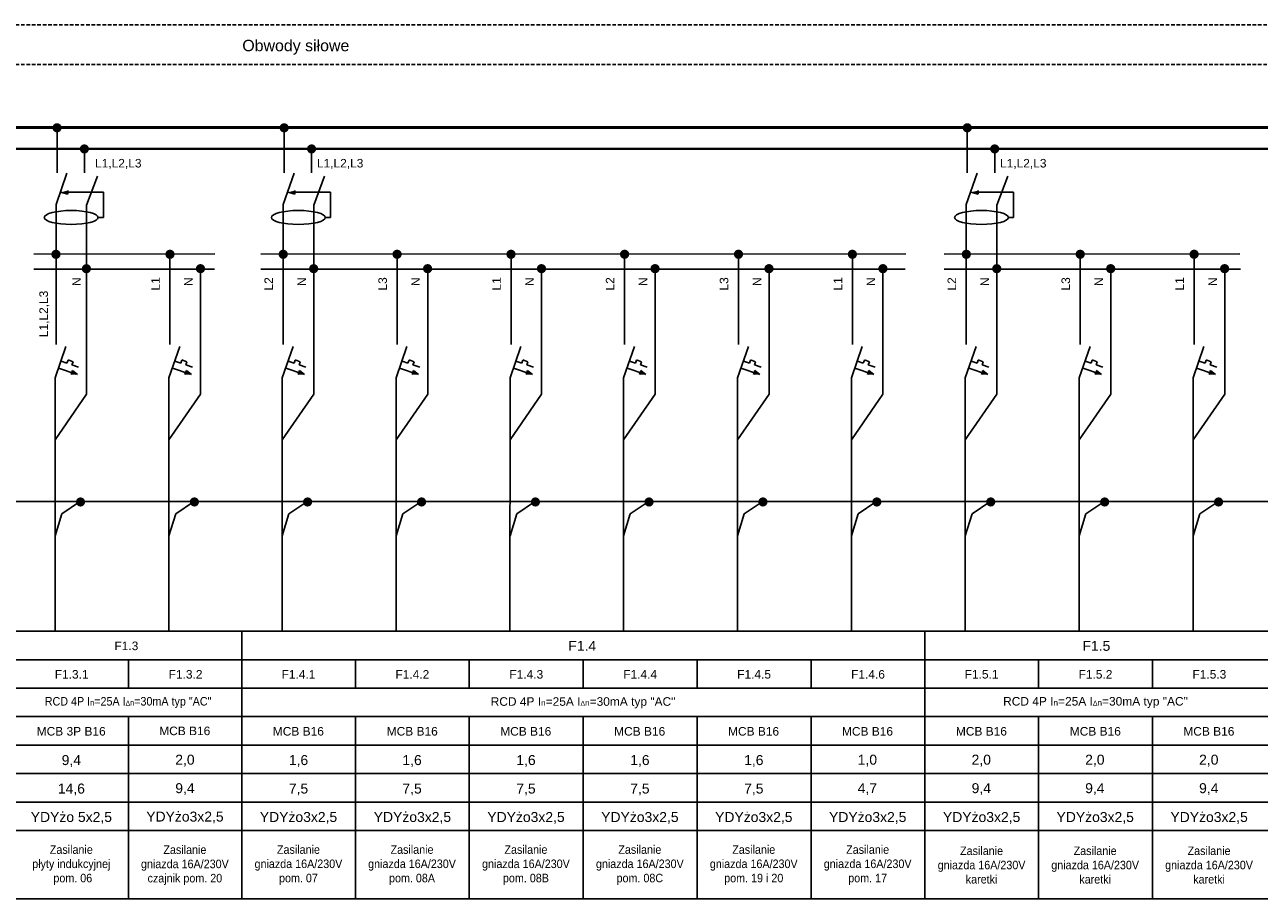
# Model space of a CAD drawing. Header units: millimetres. Extents: x 12 to 1213, y -1133 to 250.
# Tile 9 of 14: x 369 to 585, y -199 to -46. Entities that reach past the tile are written whole.
import ezdxf
from ezdxf.enums import TextEntityAlignment as Align

# ---------------------------------------------------------------- set-up
doc = ezdxf.new("R2010")
doc.units = ezdxf.units.MM
doc.linetypes.add('DASHED2', pattern=[9.525, 6.35, -3.175])
doc.layers.add('Blok', color=7, linetype='Continuous')
doc.layers.add('XE_opisy', color=7, linetype='Continuous')
doc.layers.add('elektryka', color=7, linetype='Continuous', true_color=0x000000)
doc.styles.add('opis_el', font='arial.ttf')
doc.styles.get("Standard").update_dxf_attribs({"font": 'ARIAL.TTF'})
doc.styles.add('STYLE2', font='arial.ttf', dxfattribs={"height": 2.5})

msp = doc.modelspace()

# ---------------------------------------------------------------- hatches: boundary and pattern name
for points in [[(376.23, -75.02), (376.23, -75.63), (374.98, -75.33)], [(416.11, -75.02), (416.11, -75.63), (414.86, -75.33)], [(536.05, -75.02), (536.05, -75.63), (534.79, -75.33)], [(377.93, -107.34), (376.81, -107.34), (377.06, -106.63)], [(397.93, -107.34), (396.81, -107.34), (397.06, -106.63)], [(417.8, -107.34), (416.69, -107.34), (416.93, -106.63)], [(437.8, -107.34), (436.69, -107.34), (436.93, -106.63)], [(457.8, -107.34), (456.69, -107.34), (456.93, -106.63)], [(477.74, -107.34), (476.63, -107.34), (476.87, -106.63)], [(497.74, -107.34), (496.63, -107.34), (496.87, -106.63)], [(517.74, -107.34), (516.63, -107.34), (516.87, -106.63)], [(537.74, -107.34), (536.63, -107.34), (536.87, -106.63)], [(557.74, -107.34), (556.63, -107.34), (556.87, -106.63)], [(577.74, -107.34), (576.63, -107.34), (576.87, -106.63)]]:
    msp.add_hatch(color=256).paths.add_polyline_path(points)
at = {"linetype": 'Continuous'}
for points in [[(374.15, -87.03, 1), (374.15, -85.4, 1)], [(394.18, -87.02, 1), (394.18, -85.39, 1)], [(414.05, -87.02, 1), (414.05, -85.39, 1)], [(434.05, -87.02, 1), (434.05, -85.39, 1)], [(454.05, -87.02, 1), (454.05, -85.39, 1)], [(473.99, -87.02, 1), (473.99, -85.39, 1)], [(493.99, -87.02, 1), (493.99, -85.39, 1)], [(513.99, -87.02, 1), (513.99, -85.39, 1)], [(533.99, -87.02, 1), (533.99, -85.39, 1)], [(553.99, -87.02, 1), (553.99, -85.39, 1)], [(573.99, -87.02, 1), (573.99, -85.39, 1)], [(379.5, -89.56, 1), (379.5, -87.93, 1)], [(399.53, -89.55, 1), (399.53, -87.92, 1)], [(419.4, -89.55, 1), (419.4, -87.92, 1)], [(439.4, -89.55, 1), (439.4, -87.92, 1)], [(459.4, -89.55, 1), (459.4, -87.92, 1)], [(479.34, -89.55, 1), (479.34, -87.92, 1)], [(499.34, -89.55, 1), (499.34, -87.92, 1)], [(519.34, -89.55, 1), (519.34, -87.92, 1)], [(539.34, -89.55, 1), (539.34, -87.92, 1)], [(559.34, -89.55, 1), (559.34, -87.92, 1)], [(579.34, -89.55, 1), (579.34, -87.92, 1)], [(378.46, -130.5, 1), (378.46, -128.88, 1)], [(398.46, -130.5, 1), (398.46, -128.88, 1)], [(418.34, -130.5, 1), (418.34, -128.88, 1)], [(438.34, -130.5, 1), (438.34, -128.88, 1)], [(458.34, -130.5, 1), (458.34, -128.88, 1)], [(478.28, -130.5, 1), (478.28, -128.88, 1)], [(498.28, -130.5, 1), (498.28, -128.88, 1)], [(518.28, -130.5, 1), (518.28, -128.88, 1)], [(538.28, -130.5, 1), (538.28, -128.88, 1)], [(558.28, -130.5, 1), (558.28, -128.88, 1)], [(578.28, -130.5, 1), (578.28, -128.88, 1)]]:
    msp.add_hatch(color=256, dxfattribs=at).paths.add_polyline_path(points)
at = {"layer": 'elektryka', "linetype": 'Continuous'}
for points in [[(374.34, -64.82, 1), (374.34, -63.19, 1)], [(414.22, -64.82, 1), (414.22, -63.19, 1)], [(534.16, -64.82, 1), (534.16, -63.19, 1)]]:
    msp.add_hatch(color=7, dxfattribs=at).paths.add_polyline_path(points)
at = {"layer": 'XE_opisy', "linetype": 'Continuous'}
for points in [[(379.15, -68.52, 1), (379.15, -66.9, 1)], [(419.03, -68.52, 1), (419.03, -66.9, 1)], [(538.97, -68.52, 1), (538.97, -66.9, 1)]]:
    msp.add_hatch(color=256, dxfattribs=at).paths.add_polyline_path(points)

# ---------------------------------------------------------------- linework, layer by layer
at = {"linetype": 'Continuous'}
for p, q in [((374.34, -64.66), (374.34, -71.9)), ((414.22, -64.66), (414.22, -71.9)), ((534.16, -64.66), (534.16, -71.9)), ((379.15, -67.66), (379.15, -71.9)), ((419.03, -67.66), (419.03, -71.9)), ((538.97, -67.66), (538.97, -71.9)), ((374.17, -93.95), (374.17, -77.45)), ((379.54, -95.95), (379.54, -77.49)), ((414.05, -93.95), (414.05, -77.45)), ((419.42, -95.95), (419.42, -77.49)), ((533.99, -93.95), (533.99, -77.45)), ((539.36, -95.95), (539.36, -77.49)), ((374.17, -86.49), (374.17, -102.07)), ((394.17, -86.49), (394.17, -102.07)), ((414.05, -86.49), (414.05, -102.07)), ((434.05, -86.49), (434.05, -102.07)), ((454.05, -86.49), (454.05, -102.07)), ((473.99, -86.49), (473.99, -102.07)), ((493.99, -86.49), (493.99, -102.07)), ((513.99, -86.49), (513.99, -102.07)), ((533.99, -86.49), (533.99, -102.07)), ((553.99, -86.49), (553.99, -102.07)), ((573.99, -86.49), (573.99, -102.07)), ((379.54, -88.8), (379.54, -110.76)), ((399.54, -88.8), (399.54, -110.76)), ((419.42, -88.8), (419.42, -110.76)), ((439.42, -88.8), (439.42, -110.76)), ((459.42, -88.8), (459.42, -110.76)), ((479.36, -88.8), (479.36, -110.76)), ((499.36, -88.8), (499.36, -110.76)), ((519.36, -88.8), (519.36, -110.76)), ((539.36, -88.8), (539.36, -110.76)), ((559.36, -88.8), (559.36, -110.76)), ((579.36, -88.8), (579.36, -110.76))]:
    msp.add_line(p, q, dxfattribs=at)
for p, q in [((374.17, -77.45), (376.08, -71.98)), ((379.54, -77.59), (381.45, -72.5)), ((414.05, -77.45), (415.96, -71.98)), ((419.42, -77.59), (421.33, -72.5)), ((533.99, -77.45), (535.89, -71.98)), ((539.36, -77.59), (541.27, -72.5)), ((374.98, -75.33), (376.23, -75.63)), ((376.23, -75.02), (376.23, -75.63)), ((382.48, -75.33), (376.23, -75.33)), ((382.48, -79.75), (382.48, -75.33)), ((414.86, -75.33), (416.11, -75.63)), ((416.11, -75.02), (416.11, -75.63)), ((422.36, -75.33), (416.11, -75.33)), ((422.36, -79.75), (422.36, -75.33)), ((534.79, -75.33), (536.05, -75.63)), ((536.05, -75.02), (536.05, -75.63)), ((542.3, -75.33), (536.05, -75.33)), ((542.3, -79.75), (542.3, -75.33)), ((381.57, -79.75), (382.48, -79.75)), ((421.45, -79.75), (422.36, -79.75)), ((541.39, -79.75), (542.3, -79.75)), ((370.27, -86.19), (402.02, -86.11)), ((410.15, -86.19), (523.35, -86.11)), ((530.08, -86.19), (581.99, -86.15)), ((370.27, -88.8), (402.01, -88.8)), ((410.15, -88.8), (523.28, -88.8)), ((530.09, -88.8), (582.13, -88.8)), ((374, -107.9), (375.91, -102.42)), ((394, -107.9), (395.91, -102.42)), ((413.88, -107.9), (415.78, -102.42)), ((433.88, -107.9), (435.78, -102.42)), ((453.88, -107.9), (455.78, -102.42)), ((473.81, -107.9), (475.72, -102.42)), ((493.81, -107.9), (495.72, -102.42)), ((513.81, -107.9), (515.72, -102.42)), ((533.81, -107.9), (535.72, -102.42)), ((553.81, -107.9), (555.72, -102.42)), ((573.81, -107.9), (575.72, -102.42)), ((377.71, -107.26), (374.61, -106.18)), ((376.08, -105.31), (375.04, -104.95)), ((376.27, -104.77), (376.08, -105.31)), ((377.15, -105.07), (376.27, -104.75)), ((376.96, -105.62), (377.15, -105.07)), ((378.14, -106.03), (376.96, -105.62)), ((397.71, -107.26), (394.61, -106.18)), ((396.08, -105.31), (395.04, -104.95)), ((396.27, -104.77), (396.08, -105.31)), ((397.15, -105.07), (396.27, -104.75)), ((396.96, -105.62), (397.15, -105.07)), ((398.14, -106.03), (396.96, -105.62)), ((417.59, -107.26), (414.49, -106.18)), ((415.96, -105.31), (414.92, -104.95)), ((416.15, -104.77), (415.96, -105.31)), ((417.03, -105.07), (416.15, -104.75)), ((416.84, -105.62), (417.03, -105.07)), ((418.02, -106.03), (416.84, -105.62)), ((437.59, -107.26), (434.49, -106.18)), ((435.96, -105.31), (434.92, -104.95)), ((436.15, -104.77), (435.96, -105.31)), ((437.03, -105.07), (436.15, -104.75)), ((436.84, -105.62), (437.03, -105.07)), ((438.02, -106.03), (436.84, -105.62)), ((457.59, -107.26), (454.49, -106.18)), ((455.96, -105.31), (454.92, -104.95)), ((456.15, -104.77), (455.96, -105.31)), ((457.03, -105.07), (456.15, -104.75)), ((456.84, -105.62), (457.03, -105.07)), ((458.02, -106.03), (456.84, -105.62)), ((477.53, -107.26), (474.43, -106.18)), ((475.9, -105.31), (474.86, -104.95)), ((476.09, -104.77), (475.9, -105.31)), ((476.97, -105.07), (476.09, -104.75)), ((476.78, -105.62), (476.97, -105.07)), ((477.96, -106.03), (476.78, -105.62)), ((497.53, -107.26), (494.43, -106.18)), ((495.9, -105.31), (494.86, -104.95)), ((496.09, -104.77), (495.9, -105.31)), ((496.97, -105.07), (496.09, -104.75)), ((496.78, -105.62), (496.97, -105.07)), ((497.96, -106.03), (496.78, -105.62)), ((517.53, -107.26), (514.43, -106.18)), ((515.9, -105.31), (514.86, -104.95)), ((516.09, -104.77), (515.9, -105.31)), ((516.97, -105.07), (516.09, -104.75)), ((516.78, -105.62), (516.97, -105.07)), ((517.96, -106.03), (516.78, -105.62)), ((537.53, -107.26), (534.43, -106.18)), ((535.9, -105.31), (534.86, -104.95)), ((536.09, -104.77), (535.9, -105.31)), ((536.97, -105.07), (536.09, -104.75)), ((536.78, -105.62), (536.97, -105.07)), ((537.96, -106.03), (536.78, -105.62)), ((557.53, -107.26), (554.43, -106.18)), ((555.9, -105.31), (554.86, -104.95)), ((556.09, -104.77), (555.9, -105.31)), ((556.97, -105.07), (556.09, -104.75)), ((556.78, -105.62), (556.97, -105.07)), ((557.96, -106.03), (556.78, -105.62)), ((577.53, -107.26), (574.43, -106.18)), ((575.9, -105.31), (574.86, -104.95)), ((576.09, -104.77), (575.9, -105.31)), ((576.97, -105.07), (576.09, -104.75)), ((576.78, -105.62), (576.97, -105.07)), ((577.96, -106.03), (576.78, -105.62)), ((374, -152.38), (374, -107.9)), ((376.81, -107.34), (377.06, -106.61)), ((377.93, -107.34), (377.06, -106.63)), ((394, -152.38), (394, -107.9)), ((396.81, -107.34), (397.06, -106.61)), ((397.93, -107.34), (397.06, -106.63)), ((413.87, -152.38), (413.88, -107.9)), ((416.69, -107.34), (416.94, -106.61)), ((417.8, -107.34), (416.93, -106.63)), ((433.87, -152.38), (433.88, -107.9)), ((436.69, -107.34), (436.94, -106.61)), ((437.8, -107.34), (436.93, -106.63)), ((453.87, -152.38), (453.88, -107.9)), ((456.69, -107.34), (456.94, -106.61)), ((457.8, -107.34), (456.93, -106.63)), ((473.81, -152.38), (473.81, -107.9)), ((476.63, -107.34), (476.88, -106.61)), ((477.74, -107.34), (476.87, -106.63)), ((493.81, -152.38), (493.81, -107.9)), ((496.63, -107.34), (496.88, -106.61)), ((497.74, -107.34), (496.87, -106.63)), ((513.81, -152.38), (513.81, -107.9)), ((516.63, -107.34), (516.88, -106.61)), ((517.74, -107.34), (516.87, -106.63)), ((533.81, -152.38), (533.81, -107.9)), ((536.63, -107.34), (536.88, -106.61)), ((537.74, -107.34), (536.87, -106.63)), ((553.81, -152.38), (553.81, -107.9)), ((556.63, -107.34), (556.88, -106.61)), ((557.74, -107.34), (556.87, -106.63)), ((573.81, -152.38), (573.81, -107.9)), ((576.63, -107.34), (576.88, -106.61)), ((577.74, -107.34), (576.87, -106.63)), ((379.54, -110.76), (374, -118.8)), ((399.54, -110.76), (394, -118.8)), ((419.42, -110.76), (413.88, -118.8)), ((439.42, -110.76), (433.88, -118.8)), ((459.42, -110.76), (453.88, -118.8)), ((479.36, -110.76), (473.81, -118.8)), ((499.36, -110.76), (493.81, -118.8)), ((519.36, -110.76), (513.81, -118.8)), ((539.36, -110.76), (533.81, -118.8)), ((559.36, -110.76), (553.81, -118.8)), ((579.36, -110.76), (573.81, -118.8)), ((375.18, -131.77), (378.31, -129.68)), ((395.18, -131.77), (398.31, -129.68)), ((415.05, -131.77), (418.19, -129.68)), ((435.05, -131.77), (438.19, -129.68)), ((455.05, -131.77), (458.19, -129.68)), ((474.99, -131.77), (478.13, -129.68)), ((494.99, -131.77), (498.13, -129.68)), ((514.99, -131.77), (518.13, -129.68)), ((534.99, -131.77), (538.13, -129.68)), ((554.99, -131.77), (558.13, -129.68)), ((574.99, -131.77), (578.13, -129.68)), ((374, -135.62), (375.18, -131.77)), ((394, -135.62), (395.18, -131.77)), ((413.88, -135.62), (415.05, -131.77)), ((433.88, -135.62), (435.05, -131.77)), ((453.88, -135.62), (455.05, -131.77)), ((473.81, -135.62), (474.99, -131.77)), ((493.81, -135.62), (494.99, -131.77)), ((513.81, -135.62), (514.99, -131.77)), ((533.81, -135.62), (534.99, -131.77)), ((553.81, -135.62), (554.99, -131.77)), ((573.81, -135.62), (574.99, -131.77))]:
    msp.add_line(p, q)
for points in [[(47.03, -152.38), (1065.92, -152.38)], [(406.79, -152.38), (406.79, -199.45)], [(526.73, -199.38), (526.73, -152.38)], [(67.03, -157.38), (1065.92, -157.38)], [(426.73, -157.45), (426.73, -162.45)], [(546.67, -157.45), (546.67, -162.45)], [(47.03, -162.38), (1065.92, -162.38)], [(67.03, -167.38), (1065.92, -167.38)], [(386.91, -167.38), (386.91, -199.38)], [(426.73, -167.45), (426.73, -199.45)], [(446.73, -167.45), (446.73, -199.45)], [(466.73, -167.45), (466.73, -199.45)], [(486.73, -167.45), (486.73, -199.45)], [(506.73, -167.45), (506.73, -199.45)], [(546.67, -167.45), (546.67, -199.45)], [(566.67, -167.45), (566.67, -199.45)], [(47.03, -172.38), (1065.92, -172.38)], [(47.03, -177.38), (1065.92, -177.38)], [(47.03, -182.38), (1065.92, -182.38)], [(47.03, -187.38), (1065.92, -187.38)], [(47.03, -199.38), (1065.92, -199.38)]]:
    msp.add_lwpolyline(points)
for points in [[(386.91, -157.45), (386.91, -162.45)], [(446.73, -157.45), (446.73, -162.45)], [(466.73, -157.45), (466.73, -162.45)], [(486.73, -157.45), (486.73, -162.45)], [(506.73, -157.45), (506.73, -162.45)], [(566.67, -157.45), (566.67, -162.45)], [(386.91, -167.38), (386.91, -199.38)], [(446.73, -167.45), (446.73, -199.45)], [(466.73, -167.45), (466.73, -199.45)], [(486.73, -167.45), (486.73, -199.45)], [(506.73, -167.45), (506.73, -199.45)], [(566.67, -167.45), (566.67, -199.45)]]:
    msp.add_lwpolyline(points, dxfattribs=at)
for centre in [(376.83, -79.75), (416.71, -79.75), (536.65, -79.75)]:
    msp.add_ellipse(centre, major_axis=(-4.73, 0), ratio=0.258872)
at = {"layer": 'Blok', "linetype": 'DASHED2', "ltscale": 0.1}
for p, q in [((47.03, -45.9), (1065.92, -45.9)), ((47.03, -52.9), (1065.92, -52.9))]:
    msp.add_line(p, q, dxfattribs=at)
at = {"layer": 'Blok'}
for points, const_width in [([(47.03, -63.95), (1065.92, -63.95)], 0.55), ([(47.03, -67.68), (1065.92, -67.68)], 0.4), ([(47.03, -129.61), (1065.92, -129.61)], 0.25)]:
    msp.add_lwpolyline(points, dxfattribs=dict(at, const_width=const_width))

# ---------------------------------------------------------------- texts
at = {"linetype": 'Continuous', "style": 'opis_el'}
for p in [(381.02, -70.97), (419.97, -70.97), (539.91, -70.97)]:
    msp.add_text('L1,L2,L3', height=1.5, dxfattribs=at).set_placement(p)
at = {"linetype": 'Continuous', "style": 'STYLE2'}
for s, p in [('F1.3', (386.52, -154.95)), ('F1.3.1', (376.91, -159.95)), ('F1.3.2', (396.91, -159.95)), ('F1.4.1', (416.73, -159.95)), ('F1.4.2', (436.73, -159.95)), ('F1.4.3', (456.73, -159.95)), ('F1.4.4', (476.73, -159.95)), ('F1.4.5', (496.73, -159.95)), ('F1.4.6', (516.73, -159.95)), ('F1.5.1', (536.67, -159.95)), ('F1.5.2', (556.67, -159.95)), ('F1.5.3', (576.67, -159.95)), ('MCB 3P B16', (376.83, -169.95)), ('MCB B16', (396.77, -169.88)), ('MCB B16', (416.71, -169.95)), ('MCB B16', (436.71, -169.95)), ('MCB B16', (456.64, -169.96)), ('MCB B16', (476.64, -169.96)), ('MCB B16', (496.64, -169.96)), ('MCB B16', (516.64, -169.96)), ('MCB B16', (536.64, -169.95)), ('MCB B16', (556.64, -169.95)), ('MCB B16', (576.58, -169.96))]:
    msp.add_text(s, height=1.5, dxfattribs=at).set_placement(p, align=Align.MIDDLE)
at = {"insert": (125.86, -49.86), "char_height": 2, "attachment_point": 4}
msp.add_mtext_dynamic_manual_height_columns('\\pxqc;Obwody siłowe', width=580.8112, gutter_width=12.5, heights=[6.8], dxfattribs=at)
at = {"char_height": 1.5, "attachment_point": 1, "rotation": 90}
for s, width, heights, insert in [('\\pxql;N', 11.1231, [-2], (377.01, -91.8)), ('\\pxql;L1', 11.1231, [0], (390.89, -92.57)), ('\\pxql;N', 11.1231, [-2], (396.66, -91.8)), ('\\pxql;L2', 11.1231, [0], (410.76, -92.57)), ('\\pxql;N', 11.1231, [-2], (416.54, -91.8)), ('\\pxql;L3', 11.1231, [0], (430.76, -92.57)), ('\\pxql;N', 11.1231, [-2], (436.54, -91.8)), ('\\pxql;L1', 11.1231, [0], (450.76, -92.57)), ('\\pxql;N', 11.1231, [-2], (456.54, -91.8)), ('\\pxql;L2', 11.1231, [0], (470.7, -92.57)), ('\\pxql;N', 11.1231, [-2], (476.48, -91.8)), ('\\pxql;L3', 11.1231, [0], (490.7, -92.57)), ('\\pxql;N', 11.1231, [-2], (496.48, -91.8)), ('\\pxql;L1', 11.1231, [0], (510.7, -92.57)), ('\\pxql;N', 11.1231, [-2], (516.48, -91.8)), ('\\pxql;L2', 11.1231, [0], (530.7, -92.57)), ('\\pxql;N', 11.1231, [-2], (536.48, -91.8)), ('\\pxql;L3', 11.1231, [0], (550.7, -92.57)), ('\\pxql;N', 11.1231, [-2], (556.48, -91.8)), ('\\pxql;L1', 11.1231, [0], (570.7, -92.57)), ('\\pxql;N', 11.1231, [-2], (576.48, -91.8)), ('\\pxql;L1,L2,L3', 13.7928, [0], (371.24, -100.76))]:
    msp.add_mtext_dynamic_manual_height_columns(s, width=width, gutter_width=12.5, heights=heights, dxfattribs=dict(at, insert=insert))
at = {"char_height": 1.5, "attachment_point": 5}
for s, insert, width in [('\\pxsm0.9;{\\W0.9;RCD 4P I\\H0.6861x;n\\H1.458x;=25A I\\H0.5719x;Δ\\H1.2x;n\\H1.458x;=30mA typ "AC"}', (386.82, -164.91), 39.9391), ('RCD 4P I{\\H0.6861x;n\\H1.458x;=25A I\\H0.5719x;Δ\\H1.2x;n\\H1.458x;=30mA typ "AC"}', (466.7, -164.95), 119.9391), ('RCD 4P I{\\H0.6861x;n\\H1.458x;=25A I\\H0.5719x;Δ\\H1.2x;n\\H1.458x;=30mA typ "AC"}', (556.67, -164.91), 60)]:
    msp.add_mtext(s, dxfattribs=dict(at, insert=insert, width=width))
at = {"linetype": 'Continuous', "char_height": 1.5, "width": 20, "attachment_point": 5, "style": 'STYLE2'}
for s, insert in [('\\A1;{\\W0.9;\\fArial|b0|i0|c238|p34;Zasilanie\\Ppłyty indukcyjnej\\P pom. 06}', (376.85, -193.44)), ('\\A1;{\\W0.9;\\fArial|b0|i0|c238|p34;Zasilanie\\Pgniazda 16A/230V\\Pczajnik pom. 20}', (396.79, -193.46)), ('\\A1;{\\W0.9;\\fArial|b0|i0|c238|p34;Zasilanie\\Pgniazda 16A/230V\\Ppom. 07}', (416.73, -193.44)), ('\\A1;{\\W0.9;\\fArial|b0|i0|c238|p34;Zasilanie\\Pgniazda 16A/230V\\Ppom. 08A}', (436.67, -193.44)), ('\\A1;{\\W0.9;\\fArial|b0|i0|c238|p34;Zasilanie\\Pgniazda 16A/230V\\Ppom. 08B}', (456.67, -193.44)), ('\\A1;{\\W0.9;\\fArial|b0|i0|c238|p34;Zasilanie\\Pgniazda 16A/230V\\Ppom. 08C}', (476.67, -193.44)), ('\\A1;{\\W0.9;\\fArial|b0|i0|c238|p34;Zasilanie\\Pgniazda 16A/230V\\Ppom. 19 i 20}', (496.67, -193.44)), ('\\A1;{\\W0.9;\\fArial|b0|i0|c238|p34;Zasilanie\\Pgniazda 16A/230V\\Ppom. 17}', (516.67, -193.44)), ('\\A1;{\\W0.9;\\fArial|b0|i0|c238|p34;Zasilanie\\Pgniazda 16A/230V\\Pkaretki}', (536.67, -193.44)), ('\\A1;{\\W0.9;\\fArial|b0|i0|c238|p34;Zasilanie\\Pgniazda 16A/230V\\Pkaretki}', (556.61, -193.44)), ('\\A1;{\\W0.9;\\fArial|b0|i0|c238|p34;Zasilanie\\Pgniazda 16A/230V\\Pkaretki}', (576.61, -193.44))]:
    msp.add_mtext(s, dxfattribs=dict(at, insert=insert))
at = {"layer": 'XE_opisy', "linetype": 'Continuous', "style": 'STYLE2'}
for s, p in [('F1.4', (466.56, -154.95)), ('F1.5', (556.83, -154.95))]:
    msp.add_text(s, height=1.75, dxfattribs=at).set_placement(p, align=Align.MIDDLE_CENTER)
at = {"layer": 'XE_opisy', "linetype": 'Continuous', "char_height": 1.75, "attachment_point": 1, "style": 'STYLE2'}
for s, heights, insert in [('\\pxqc;9,4', [0], (366.86, -174.13)), ('\\pxqc;2,0', [0], (386.8, -174.06)), ('\\pxqc;1,6', [0], (406.74, -174.13)), ('\\pxqc;1,6', [0], (426.68, -174.13)), ('\\pxqc;1,6', [0], (446.68, -174.13)), ('\\pxqc;1,6', [0], (466.68, -174.13)), ('\\pxqc;1,6', [0], (486.68, -174.13)), ('\\pxqc;1,0', [0], (506.62, -174.06)), ('\\pxqc;2,0', [0], (526.62, -174.06)), ('\\pxqc;2,0', [0], (546.56, -174.06)), ('\\pxqc;2,0', [0], (566.56, -174.06)), ('\\pxqc;14,6', [0], (366.86, -179.13)), ('\\pxqc;9,4', [0], (386.8, -179.06)), ('\\pxqc;7,5', [0], (406.74, -179.13)), ('\\pxqc;7,5', [0], (426.68, -179.13)), ('\\pxqc;7,5', [0], (446.68, -179.13)), ('\\pxqc;7,5', [0], (466.68, -179.13)), ('\\pxqc;7,5', [0], (486.68, -179.13)), ('\\pxqc;4,7', [0], (506.62, -179.06)), ('\\pxqc;9,4', [0], (526.62, -179.06)), ('\\pxqc;9,4', [0], (546.56, -179.06)), ('\\pxqc;9,4', [0], (566.56, -179.06)), ('\\pxqc;{\\fArial|b0|i0|c238|p34;YDYżo 5x2,5}', [0], (366.86, -184.12)), ('\\pxqc;{\\fArial|b0|i0|c238|p34;YDYżo3x2,5}', [-2.1], (386.8, -184.05)), ('\\pxqc;{\\fArial|b0|i0|c238|p34;YDYżo3x2,5}', [-2.1], (406.74, -184.12)), ('\\pxqc;{\\fArial|b0|i0|c238|p34;YDYżo3x2,5}', [-2.1], (426.74, -184.12)), ('\\pxqc;{\\fArial|b0|i0|c238|p34;YDYżo3x2,5}', [-2.1], (446.68, -184.13)), ('\\pxqc;{\\fArial|b0|i0|c238|p34;YDYżo3x2,5}', [-2.1], (466.68, -184.13)), ('\\pxqc;{\\fArial|b0|i0|c238|p34;YDYżo3x2,5}', [-2.1], (486.68, -184.13)), ('\\pxqc;{\\fArial|b0|i0|c238|p34;YDYżo3x2,5}', [-2.1], (506.68, -184.13)), ('\\pxqc;{\\fArial|b0|i0|c238|p34;YDYżo3x2,5}', [-2.1], (526.68, -184.13)), ('\\pxqc;{\\fArial|b0|i0|c238|p34;YDYżo3x2,5}', [-2.1], (546.62, -184.13)), ('\\pxqc;{\\fArial|b0|i0|c238|p34;YDYżo3x2,5}', [-2.1], (566.62, -184.13))]:
    msp.add_mtext_dynamic_manual_height_columns(s, width=20, gutter_width=12.5, heights=heights, dxfattribs=dict(at, insert=insert))

doc.saveas('drawing.dxf')
